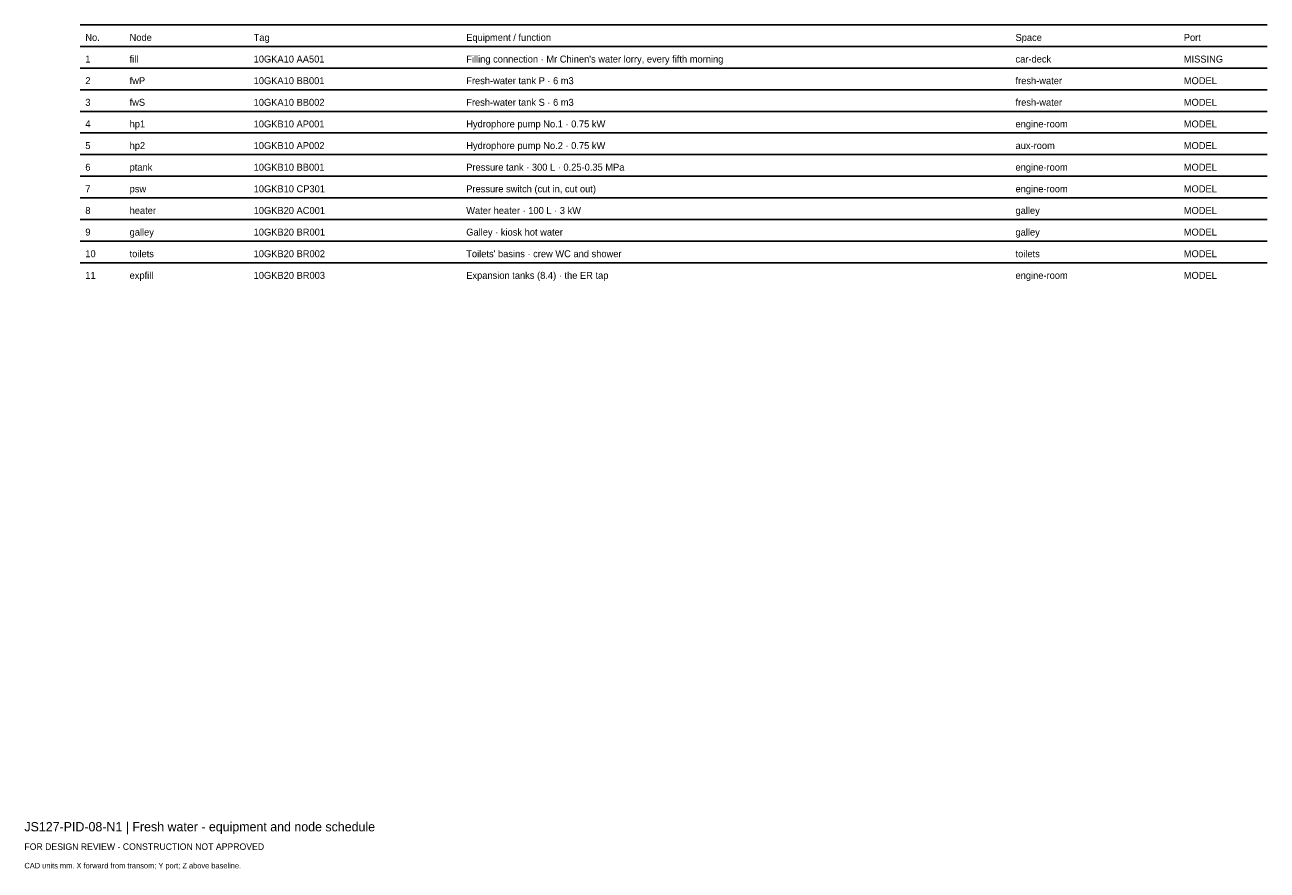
# Model space of a CAD drawing. Header units: millimetres. Extents: x 0 to 402, y -25 to 249.
import ezdxf

# ---------------------------------------------------------------- set-up
doc = ezdxf.new("R2010")
doc.units = ezdxf.units.MM
doc.layers.add('ANNOTATION', color=7, linetype='Continuous')
doc.layers.add('GEOMETRY', color=7, linetype='Continuous')

msp = doc.modelspace()

# ---------------------------------------------------------------- linework, layer by layer
at = {"layer": 'GEOMETRY'}
for p, q in [((18, 249), (402, 249)), ((18, 242), (402, 242)), ((18, 235), (402, 235)), ((18, 228), (402, 228)), ((18, 221), (402, 221)), ((18, 214), (402, 214)), ((18, 207), (402, 207)), ((18, 200), (402, 200)), ((18, 193), (402, 193)), ((18, 186), (402, 186)), ((18, 179), (402, 179)), ((18, 172), (402, 172))]:
    msp.add_line(p, q, dxfattribs=at)

# ---------------------------------------------------------------- texts
at = {"layer": 'ANNOTATION'}
for s, height, p in [('No.', 2.25, (19.7, 243.8)), ('Node', 2.25, (34.03, 243.8)), ('Tag', 2.25, (74.15, 243.8)), ('Equipment / function', 2.25, (142.92, 243.8)), ('Space', 2.25, (320.6, 243.8)), ('Port', 2.25, (375.04, 243.8)), ('1', 2.25, (19.7, 236.8)), ('fill', 2.25, (34.03, 236.8)), ('10GKA10 AA501', 2.25, (74.15, 236.8)), ("Filling connection · Mr Chinen's water lorry, every fifth morning", 2.25, (142.92, 236.8)), ('car-deck', 2.25, (320.6, 236.8)), ('MISSING', 2.25, (375.04, 236.8)), ('2', 2.25, (19.7, 229.8)), ('fwP', 2.25, (34.03, 229.8)), ('10GKA10 BB001', 2.25, (74.15, 229.8)), ('Fresh-water tank P · 6 m3', 2.25, (142.92, 229.8)), ('fresh-water', 2.25, (320.6, 229.8)), ('MODEL', 2.25, (375.04, 229.8)), ('3', 2.25, (19.7, 222.8)), ('fwS', 2.25, (34.03, 222.8)), ('10GKA10 BB002', 2.25, (74.15, 222.8)), ('Fresh-water tank S · 6 m3', 2.25, (142.92, 222.8)), ('fresh-water', 2.25, (320.6, 222.8)), ('MODEL', 2.25, (375.04, 222.8)), ('4', 2.25, (19.7, 215.8)), ('hp1', 2.25, (34.03, 215.8)), ('10GKB10 AP001', 2.25, (74.15, 215.8)), ('Hydrophore pump No.1 · 0.75 kW', 2.25, (142.92, 215.8)), ('engine-room', 2.25, (320.6, 215.8)), ('MODEL', 2.25, (375.04, 215.8)), ('5', 2.25, (19.7, 208.8)), ('hp2', 2.25, (34.03, 208.8)), ('10GKB10 AP002', 2.25, (74.15, 208.8)), ('Hydrophore pump No.2 · 0.75 kW', 2.25, (142.92, 208.8)), ('aux-room', 2.25, (320.6, 208.8)), ('MODEL', 2.25, (375.04, 208.8)), ('6', 2.25, (19.7, 201.8)), ('ptank', 2.25, (34.03, 201.8)), ('10GKB10 BB001', 2.25, (74.15, 201.8)), ('Pressure tank · 300 L · 0.25-0.35 MPa', 2.25, (142.92, 201.8)), ('engine-room', 2.25, (320.6, 201.8)), ('MODEL', 2.25, (375.04, 201.8)), ('7', 2.25, (19.7, 194.8)), ('10GKB10 CP301', 2.25, (74.15, 194.8)), ('Pressure switch (cut in, cut out)', 2.25, (142.92, 194.8)), ('engine-room', 2.25, (320.6, 194.8)), ('MODEL', 2.25, (375.04, 194.8)), ('psw', 2.25, (34.03, 194.8)), ('8', 2.25, (19.7, 187.8)), ('heater', 2.25, (34.03, 187.8)), ('10GKB20 AC001', 2.25, (74.15, 187.8)), ('Water heater · 100 L · 3 kW', 2.25, (142.92, 187.8)), ('galley', 2.25, (320.6, 187.8)), ('MODEL', 2.25, (375.04, 187.8)), ('9', 2.25, (19.7, 180.8)), ('galley', 2.25, (34.03, 180.8)), ('10GKB20 BR001', 2.25, (74.15, 180.8)), ('Galley · kiosk hot water', 2.25, (142.92, 180.8)), ('galley', 2.25, (320.6, 180.8)), ('MODEL', 2.25, (375.04, 180.8)), ('10', 2.25, (19.7, 173.8)), ('toilets', 2.25, (34.03, 173.8)), ('10GKB20 BR002', 2.25, (74.15, 173.8)), ("Toilets' basins · crew WC and shower", 2.25, (142.92, 173.8)), ('toilets', 2.25, (320.6, 173.8)), ('MODEL', 2.25, (375.04, 173.8)), ('11', 2.25, (19.7, 166.8)), ('expfill', 2.25, (34.03, 166.8)), ('10GKB20 BR003', 2.25, (74.15, 166.8)), ('Expansion tanks (8.4) · the ER tap', 2.25, (142.92, 166.8)), ('engine-room', 2.25, (320.6, 166.8)), ('MODEL', 2.25, (375.04, 166.8)), ('JS127-PID-08-N1 | Fresh water - equipment and node schedule', 3, (0, -12)), ('FOR DESIGN REVIEW - CONSTRUCTION NOT APPROVED', 2.1, (0, -18)), ('CAD units mm. X forward from transom; Y port; Z above baseline.', 1.8, (0, -24))]:
    msp.add_text(s, height=height, dxfattribs=at).set_placement(p)

doc.saveas('drawing.dxf')
